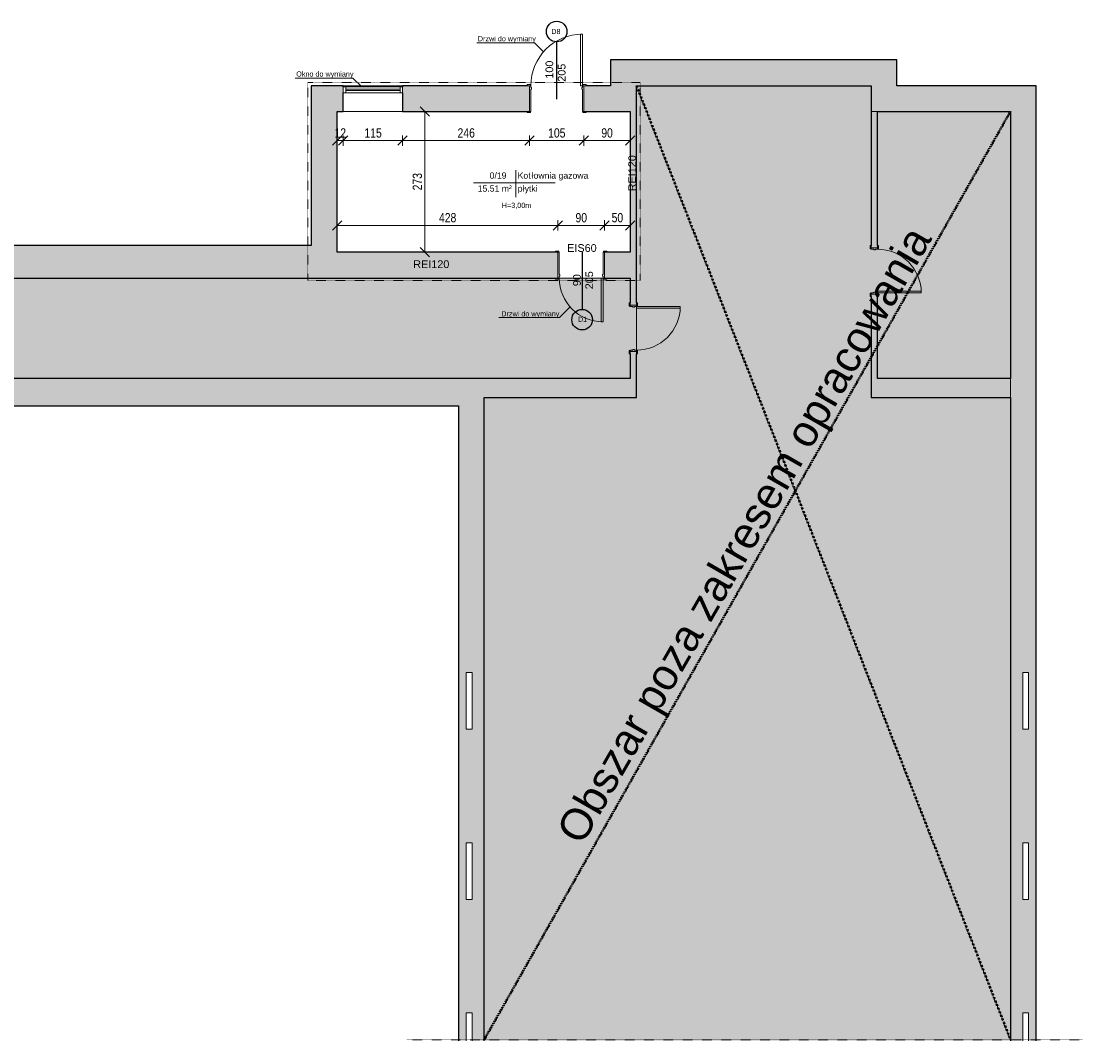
# Model space of a CAD drawing. Header units: centimetres. Extents: x 14786 to 20326, y -10865 to -8494.
# Tile 23 of 23: x 18269 to 20326, y -10865 to -8888. Entities that reach past the tile are written whole.
import ezdxf

# ---------------------------------------------------------------- set-up
doc = ezdxf.new("R2010")
doc.units = ezdxf.units.CM
doc.linetypes.add('Aligning Line 1_8_', pattern=[0.635, 0.3175, -0.3175])
for name, color, linetype, lineweight in [('A-ANNO-DIMS', 211, 'Continuous', 9), ('A-ANNO-DIMS-100', 211, 'Continuous', 9), ('A-AREA-IDEN', 2, 'Continuous', 9), ('A-DETL', 90, 'Continuous', 9), ('A-DETL-GENF', 92, 'Continuous', 9), ('A-DETL-MEDM', 33, 'Continuous', 25), ('A-DETL-THIN', 151, 'Continuous', 9), ('A-DOOR', 31, 'Continuous', 9), ('A-DOOR-FRAM', 31, 'Continuous', 18), ('A-GLAZ', 151, 'Continuous', 9), ('A-WALL', 113, 'Continuous', 9), ('A-WALL-PATT', 111, 'Continuous', 25), ('G-ANNO-TEXT', 231, 'Continuous', 9), ('I-WALL', 2, 'Continuous', 9)]:
    doc.layers.add(name, color=color, linetype=linetype, lineweight=lineweight)
doc.styles.add('Arial', font='arial.ttf', dxfattribs={"height": 12})
doc.styles.add('Arial_1', font='arial.ttf', dxfattribs={"height": 15})
doc.styles.add('Arial_2', font='arial.ttf', dxfattribs={"width": 0.8, "height": 18})
doc.styles.add('Arial_3', font='arial.ttf', dxfattribs={"height": 10})
doc.styles.add('Arial_5', font='arial.ttf', dxfattribs={"height": 60})
doc.dimstyles.new('Przekątna_-_1_8_mm_Arial', dxfattribs={"dimscale": 30.48, "dimtxt": 18.364669, "dimasz": 0.590551, "dimexe": 0.328084, "dimexo": 0.0625, "dimgap": 0.016404, "dimtad": 1, "dimdec": 0, "dimdsep": 46, "dimtxsty": 'Arial_2', "dimblk1": 'OBLIQUE', "dimblk2": 'OBLIQUE', "dimsah": 1, "dimcen": 0.09, "dimazin": 0, "dimtfac": 1, "dimtdec": 4, "dimtix": 1, "dimtmove": 0, "dimatfit": 3, "dimfxl": 0.328084, "dimfxlon": 1, "dimtvp": 1, "dimtolj": 1, "dimtzin": 0, "dimarcsym": 2})

# ---------------------------------------------------------------- blocks, each defined once
blk = doc.blocks.new('Aluminum_1 szybowe - Okno 110_250 p_190-437917-3_Poziom parteru')
at = {"layer": 'A-GLAZ'}
for p, q in [((-81.3, 12.7), (-27.2, 12.7)), ((-81.3, 1.2), (-27.2, 1.2)), ((-27.2, 1.2), (-27.2, 12.7))]:
    blk.add_line(p, q, dxfattribs=at)
blk = doc.blocks.new('Aluminum_1 szybowe - Okno 110_250 p_190-V3-3_Poziom parteru')
at = {"layer": 'A-GLAZ'}
for p, q in [((-137.2, 12.7), (-27.2, 12.7)), ((-137.2, 12.7), (-137.2, 1.2)), ((-137.2, 1.2), (-27.2, 1.2)), ((-27.2, 1.2), (-27.2, 12.7))]:
    blk.add_line(p, q, dxfattribs=at)
blk = doc.blocks.new('Aluminum_1 szybowe - Okno 110_250 p_190-V4-3_Poziom parteru')
at = {"layer": 'A-GLAZ'}
for p, q in [((-137.2, 12.7), (-83.1, 12.7)), ((-137.2, 12.7), (-137.2, 1.2)), ((-137.2, 1.2), (-83.1, 1.2))]:
    blk.add_line(p, q, dxfattribs=at)
blk = doc.blocks.new('Drzwi-wewnętrzne-jednoskrzydłowe-dwupanelowe-drewniane - 900 x 2100mm-438152-3_Poziom parteru')
at = {"layer": 'A-DOOR', "lineweight": 18}
for p, q in [((42.5, 90.7), (39, 90.7)), ((39, 90.7), (39, 5.7)), ((42.5, 5.7), (42.5, 90.7)), ((39, 5.7), (42.5, 5.7))]:
    blk.add_line(p, q, dxfattribs=at)
at = {"layer": 'A-DOOR'}
for p, q in [((-43.1, 7.7), (-49.6, 7.7)), ((-49.6, 7.7), (-49.6, 5.7)), ((-49.6, 5.7), (-43.1, 5.7)), ((-43.1, 5.7), (-43.1, 7.7)), ((49.6, 7.7), (43.1, 7.7)), ((43.1, 7.7), (43.1, 5.7)), ((43.1, 5.7), (49.6, 5.7)), ((49.6, 5.7), (49.6, 7.7)), ((-43.1, -6.3), (-49.6, -6.3)), ((-49.6, -6.3), (-49.6, -8.3)), ((-49.6, -8.3), (-43.1, -8.3)), ((-43.1, -8.3), (-43.1, -6.3)), ((49.6, -6.3), (43.1, -6.3)), ((43.1, -6.3), (43.1, -8.3)), ((43.1, -8.3), (49.6, -8.3)), ((49.6, -8.3), (49.6, -6.3))]:
    blk.add_line(p, q, dxfattribs=at)
blk.add_arc((42.5, 5.7), 85, 90, 180, dxfattribs=at)
at = {"layer": 'A-DOOR-FRAM'}
for p, q in [((-42.5, 5.7), (-45, 5.7)), ((-45, 5.7), (-45, -6.3)), ((-42.5, 2.2), (-42.5, 5.7)), ((-41.2, 2.2), (-42.5, 2.2)), ((-41.2, -1.3), (-41.2, 2.2)), ((42.5, 2.2), (41.2, 2.2)), ((41.2, 2.2), (41.2, -1.3)), ((42.5, 5.7), (42.5, 2.2)), ((45, 5.7), (42.5, 5.7)), ((45, -6.3), (45, 5.7)), ((-45, -6.3), (-42.5, -6.3)), ((-42.5, -6.3), (-42.5, -1.3)), ((-42.5, -1.3), (-41.2, -1.3)), ((41.2, -1.3), (42.5, -1.3)), ((42.5, -1.3), (42.5, -6.3)), ((42.5, -6.3), (45, -6.3))]:
    blk.add_line(p, q, dxfattribs=at)
blk = doc.blocks.new('Drzwi-wewnętrzne-jednoskrzydłowe-dwupanelowe-drewniane - 1000 x 2100mm-689993-3_Poziom parteru')
at = {"layer": 'A-DOOR', "color": 94, "lineweight": 18}
for p, q in [((50, 124.6825), (46.5, 124.6825)), ((46.5, 124.6825), (46.5, 24.6825)), ((50, 24.6825), (50, 124.6825)), ((46.5, 24.6825), (50, 24.6825))]:
    blk.add_line(p, q, dxfattribs=at)
at = {"layer": 'A-DOOR', "color": 84}
for p, q in [((-50.635, 26.6825), (-57.135, 26.6825)), ((-57.135, 26.6825), (-57.135, 24.6825)), ((-57.135, 24.6825), (-50.635, 24.6825)), ((-50.635, 24.6825), (-50.635, 26.6825)), ((57.135, 26.6825), (50.635, 26.6825)), ((50.635, 26.6825), (50.635, 24.6825)), ((50.635, 24.6825), (57.135, 24.6825)), ((57.135, 24.6825), (57.135, 26.6825)), ((-50.635, -25.3175), (-57.135, -25.3175)), ((-57.135, -25.3175), (-57.135, -27.3175)), ((-57.135, -27.3175), (-50.635, -27.3175)), ((-50.635, -27.3175), (-50.635, -25.3175)), ((57.135, -25.3175), (50.635, -25.3175)), ((50.635, -25.3175), (50.635, -27.3175)), ((50.635, -27.3175), (57.135, -27.3175)), ((57.135, -27.3175), (57.135, -25.3175))]:
    blk.add_line(p, q, dxfattribs=at)
blk.add_arc((50, 24.6825), 100, 90, 180, dxfattribs=at)
at = {"layer": 'A-DOOR-FRAM', "color": 94}
for p, q in [((-50, 24.6825), (-52.5, 24.6825)), ((-52.5, 24.6825), (-52.5, -25.3175)), ((-50, 21.1825), (-50, 24.6825)), ((-48.73, 21.1825), (-50, 21.1825)), ((-48.73, 17.69), (-48.73, 21.1825)), ((50, 21.1825), (48.73, 21.1825)), ((48.73, 21.1825), (48.73, 17.69)), ((50, 24.6825), (50, 21.1825)), ((52.5, 24.6825), (50, 24.6825)), ((52.5, -25.3175), (52.5, 24.6825)), ((-50, -25.3175), (-50, 17.69)), ((-50, 17.69), (-48.73, 17.69)), ((48.73, 17.69), (50, 17.69)), ((50, 17.69), (50, -25.3175)), ((-52.5, -25.3175), (-50, -25.3175)), ((50, -25.3175), (52.5, -25.3175))]:
    blk.add_line(p, q, dxfattribs=at)
blk = doc.blocks.new('Drzwi-wewnętrzne-jednoskrzydłowe-dwupanelowe-drewniane - 900 x 2100mm-683114-3_Poziom parteru')
at = {"layer": 'A-DOOR', "color": 84}
for p, q in [((-49.635, 27.3175), (-43.135, 27.3175)), ((-49.635, 25.3175), (-49.635, 27.3175)), ((-43.135, 25.3175), (-49.635, 25.3175)), ((-43.135, 27.3175), (-43.135, 25.3175)), ((43.135, 27.3175), (49.635, 27.3175)), ((43.135, 25.3175), (43.135, 27.3175)), ((49.635, 25.3175), (43.135, 25.3175)), ((49.635, 27.3175), (49.635, 25.3175)), ((-49.635, -24.6825), (-43.135, -24.6825)), ((-49.635, -26.6825), (-49.635, -24.6825)), ((-43.135, -26.6825), (-49.635, -26.6825)), ((-43.135, -24.6825), (-43.135, -26.6825)), ((43.135, -24.6825), (49.635, -24.6825)), ((43.135, -26.6825), (43.135, -24.6825)), ((49.635, -26.6825), (43.135, -26.6825)), ((49.635, -24.6825), (49.635, -26.6825))]:
    blk.add_line(p, q, dxfattribs=at)
at = {"layer": 'A-DOOR', "color": 94, "lineweight": 18}
for p, q in [((39, -24.6825), (42.5, -24.6825)), ((39, -109.6825), (39, -24.6825)), ((42.5, -24.6825), (42.5, -109.6825)), ((42.5, -109.6825), (39, -109.6825))]:
    blk.add_line(p, q, dxfattribs=at)
at = {"layer": 'A-DOOR', "color": 84}
blk.add_arc((42.5, -24.6825), 85, 180, 270, dxfattribs=at)
at = {"layer": 'A-DOOR-FRAM', "color": 94}
for p, q in [((-45, 25.3175), (-42.5, 25.3175)), ((-45, -24.6825), (-45, 25.3175)), ((-42.5, 25.3175), (-42.5, -17.69)), ((42.5, 25.3175), (45, 25.3175)), ((42.5, -17.69), (42.5, 25.3175)), ((45, 25.3175), (45, -24.6825)), ((-42.5, -17.69), (-41.23, -17.69)), ((-41.23, -17.69), (-41.23, -21.1825)), ((41.23, -17.69), (42.5, -17.69)), ((41.23, -21.1825), (41.23, -17.69)), ((-42.5, -24.6825), (-45, -24.6825)), ((-42.5, -21.1825), (-42.5, -24.6825)), ((-41.23, -21.1825), (-42.5, -21.1825)), ((42.5, -21.1825), (41.23, -21.1825)), ((42.5, -24.6825), (42.5, -21.1825)), ((45, -24.6825), (42.5, -24.6825))]:
    blk.add_line(p, q, dxfattribs=at)
blk = doc.blocks.new('Aluminum_1 szybowe - 115x115-690100-3_Poziom parteru')
at = {"layer": 'A-GLAZ', "color": 94, "lineweight": 18}
for p, q in [((-137.2, -13.7), (-132.1, -13.7)), ((-137.2, -25.1), (-137.2, -13.7)), ((-132.1, -13.7), (-132.1, -25.1)), ((-132.1, -18.1), (-27.2, -18.1)), ((-132.1, -20.7), (-132.1, -18.1)), ((-27.2, -13.7), (-22.2, -13.7)), ((-27.2, -25.1), (-27.2, -13.7)), ((-27.2, -18.1), (-27.2, -20.7)), ((-22.2, -13.7), (-22.2, -25.1)), ((-132.1, -25.1), (-137.2, -25.1)), ((-27.2, -20.7), (-132.1, -20.7)), ((-22.2, -25.1), (-27.2, -25.1))]:
    blk.add_line(p, q, dxfattribs=at)
at = {"layer": 'A-GLAZ', "color": 84}
for p, q in [((-27.2, -13.7), (-132.1, -13.7)), ((-132.1, -25.1), (-27.2, -25.1))]:
    blk.add_line(p, q, dxfattribs=at)
blk = doc.blocks.new('Drzwi-wewnętrzne-jednoskrzydłowe-dwupanelowe-drewniane - 900 x 2100mm-658395-3_Poziom parteru')
at = {"layer": 'A-DOOR'}
for p, q in [((-49.6, 8.3), (-43.1, 8.3)), ((-49.6, 6.3), (-49.6, 8.3)), ((-43.1, 6.3), (-49.6, 6.3)), ((-43.1, 8.3), (-43.1, 6.3)), ((43.1, 8.3), (49.6, 8.3)), ((43.1, 6.3), (43.1, 8.3)), ((49.6, 6.3), (43.1, 6.3)), ((49.6, 8.3), (49.6, 6.3)), ((-49.6, -5.7), (-43.1, -5.7)), ((-49.6, -7.7), (-49.6, -5.7)), ((-43.1, -7.7), (-49.6, -7.7)), ((-43.1, -5.7), (-43.1, -7.7)), ((43.1, -5.7), (49.6, -5.7)), ((43.1, -7.7), (43.1, -5.7)), ((49.6, -7.7), (43.1, -7.7)), ((49.6, -5.7), (49.6, -7.7))]:
    blk.add_line(p, q, dxfattribs=at)
at = {"layer": 'A-DOOR', "lineweight": 18}
for p, q in [((39, -5.7), (42.5, -5.7)), ((39, -90.7), (39, -5.7)), ((42.5, -5.7), (42.5, -90.7)), ((42.5, -90.7), (39, -90.7))]:
    blk.add_line(p, q, dxfattribs=at)
at = {"layer": 'A-DOOR'}
blk.add_arc((42.5, -5.7), 85, 180, 270, dxfattribs=at)
at = {"layer": 'A-DOOR-FRAM'}
for p, q in [((-45, 6.3), (-42.5, 6.3)), ((-45, -5.7), (-45, 6.3)), ((-42.5, 6.3), (-42.5, 1.3)), ((-42.5, 1.3), (-41.2, 1.3)), ((-41.2, 1.3), (-41.2, -2.2)), ((41.2, 1.3), (42.5, 1.3)), ((41.2, -2.2), (41.2, 1.3)), ((42.5, 6.3), (45, 6.3)), ((42.5, 1.3), (42.5, 6.3)), ((45, 6.3), (45, -5.7)), ((-42.5, -5.7), (-45, -5.7)), ((-42.5, -2.2), (-42.5, -5.7)), ((-41.2, -2.2), (-42.5, -2.2)), ((42.5, -2.2), (41.2, -2.2)), ((42.5, -5.7), (42.5, -2.2)), ((45, -5.7), (42.5, -5.7))]:
    blk.add_line(p, q, dxfattribs=at)
blk = doc.blocks.new('DIMBLOCK155-3_Poziom parteru')
at = {"layer": 'A-ANNO-DIMS-100'}
for p, q in [((19050.9, -9062.7), (19040.9, -9062.7)), ((19050.9, -9062.7), (19041.9, -9053.7)), ((19050.9, -9335.7), (19050.9, -9062.7)), ((19050.9, -9062.7), (19059.9, -9071.7)), ((19050.9, -9062.7), (19060.9, -9062.7)), ((19050.9, -9335.7), (19040.9, -9335.7)), ((19050.9, -9335.7), (19041.9, -9326.7)), ((19050.9, -9335.7), (19059.9, -9344.7)), ((19050.9, -9335.7), (19060.9, -9335.7))]:
    blk.add_line(p, q, dxfattribs=at)
at = {"layer": 'A-ANNO-DIMS-100', "color": 0, "insert": (19027.1, -9215.7), "char_height": 18, "width": 39.668, "attachment_point": 1, "rotation": 90, "line_spacing_factor": 0.941778, "style": 'Arial_2'}
blk.add_mtext('273', dxfattribs=at)
blk = doc.blocks.new('_Oblique')
at = {"color": 0, "linetype": 'ByBlock', "lineweight": -2}
blk.add_line((-0.5, -0.5), (0.5, 0.5), dxfattribs=at)
blk = doc.blocks.new('DIMBLOCK156-3_Poziom parteru')
at = {"layer": 'A-ANNO-DIMS-100'}
for p, q in [((18880.6, -9283.6), (18880.6, -9273.6)), ((18880.6, -9283.6), (18889.6, -9274.6)), ((19308.6, -9283.6), (19308.6, -9273.6)), ((19308.6, -9283.6), (19317.6, -9274.6)), ((18880.6, -9283.6), (18871.6, -9292.6)), ((18880.6, -9283.6), (19308.6, -9283.6)), ((18880.6, -9283.6), (18880.6, -9293.6)), ((19308.6, -9283.6), (19299.6, -9292.6)), ((19308.6, -9283.6), (19308.6, -9293.6))]:
    blk.add_line(p, q, dxfattribs=at)
at = {"layer": 'A-ANNO-DIMS-100', "color": 0, "insert": (19078.1, -9259.7), "char_height": 18, "width": 39.668, "attachment_point": 1, "line_spacing_factor": 0.941778, "style": 'Arial_2'}
blk.add_mtext('428', dxfattribs=at)
blk = doc.blocks.new('DIMBLOCK157-3_Poziom parteru')
at = {"layer": 'A-ANNO-DIMS-100'}
for p, q in [((19308.6, -9283.6), (19308.6, -9273.6)), ((19308.6, -9283.6), (19317.6, -9274.6)), ((19398.6, -9283.6), (19398.6, -9273.6)), ((19398.6, -9283.6), (19407.6, -9274.6)), ((19308.6, -9283.6), (19299.6, -9292.6)), ((19308.6, -9283.6), (19398.6, -9283.6)), ((19308.6, -9283.6), (19308.6, -9293.6)), ((19398.6, -9283.6), (19389.6, -9292.6)), ((19398.6, -9283.6), (19398.6, -9293.6))]:
    blk.add_line(p, q, dxfattribs=at)
at = {"layer": 'A-ANNO-DIMS-100', "color": 0, "insert": (19342.6, -9259.7), "char_height": 18, "width": 26.445, "attachment_point": 1, "line_spacing_factor": 0.941778, "style": 'Arial_2'}
blk.add_mtext('90', dxfattribs=at)
blk = doc.blocks.new('DIMBLOCK158-3_Poziom parteru')
at = {"layer": 'A-ANNO-DIMS-100'}
for p, q in [((19398.6, -9283.6), (19398.6, -9273.6)), ((19398.6, -9283.6), (19407.6, -9274.6)), ((19448.6, -9283.6), (19448.6, -9273.6)), ((19448.6, -9283.6), (19457.6, -9274.6)), ((19398.6, -9283.6), (19389.6, -9292.6)), ((19398.6, -9283.6), (19448.6, -9283.6)), ((19398.6, -9283.6), (19398.6, -9293.6)), ((19448.6, -9283.6), (19439.6, -9292.6)), ((19448.6, -9283.6), (19448.6, -9293.6))]:
    blk.add_line(p, q, dxfattribs=at)
at = {"layer": 'A-ANNO-DIMS-100', "color": 0, "insert": (19412.6, -9259.7), "char_height": 18, "width": 26.445, "attachment_point": 1, "line_spacing_factor": 0.941778, "style": 'Arial_2'}
blk.add_mtext('50', dxfattribs=at)
blk = doc.blocks.new('Etyk_pom_1_mala - Etyk_pom_1_mala-219433-3_Poziom parteru')
at = {"layer": 'A-AREA-IDEN'}
for p, q in [((-0.096, 0.144), (-0.096, -0.378)), ((-0.915, -0.101), (0.666, -0.101))]:
    blk.add_line(p, q, dxfattribs=at)
blk = doc.blocks.new('DIMBLOCK162-3_Poziom parteru')
at = {"layer": 'A-ANNO-DIMS-100'}
for p, q in [((18880.6, -9119.2), (18880.6, -9109.2)), ((18880.6, -9119.2), (18889.6, -9110.2)), ((18892.6, -9119.2), (18892.6, -9109.2)), ((18892.6, -9119.2), (18901.6, -9110.2)), ((18880.6, -9119.2), (18871.6, -9128.2)), ((18880.6, -9119.2), (18892.6, -9119.2)), ((18880.6, -9119.2), (18880.6, -9129.2)), ((18892.6, -9119.2), (18883.6, -9128.2)), ((18892.6, -9119.2), (18892.6, -9129.2))]:
    blk.add_line(p, q, dxfattribs=at)
at = {"layer": 'A-ANNO-DIMS-100', "color": 0, "insert": (18875.6, -9095.3), "char_height": 18, "width": 26.445, "attachment_point": 1, "line_spacing_factor": 0.941778, "style": 'Arial_2'}
blk.add_mtext('12', dxfattribs=at)
blk = doc.blocks.new('DIMBLOCK163-3_Poziom parteru')
at = {"layer": 'A-ANNO-DIMS-100'}
for p, q in [((18892.6, -9119.2), (18892.6, -9109.2)), ((18892.6, -9119.2), (18901.6, -9110.2)), ((19007.6, -9119.2), (19007.6, -9109.2)), ((19007.6, -9119.2), (19016.6, -9110.2)), ((18892.6, -9119.2), (18883.6, -9128.2)), ((18892.6, -9119.2), (19007.6, -9119.2)), ((18892.6, -9119.2), (18892.6, -9129.2)), ((19007.6, -9119.2), (18998.6, -9128.2)), ((19007.6, -9119.2), (19007.6, -9129.2))]:
    blk.add_line(p, q, dxfattribs=at)
at = {"layer": 'A-ANNO-DIMS-100', "color": 0, "insert": (18933.6, -9095.3), "char_height": 18, "width": 39.668, "attachment_point": 1, "line_spacing_factor": 0.941778, "style": 'Arial_2'}
blk.add_mtext('115', dxfattribs=at)
blk = doc.blocks.new('DIMBLOCK164-3_Poziom parteru')
at = {"layer": 'A-ANNO-DIMS-100'}
for p, q in [((19007.6, -9119.2), (19007.6, -9109.2)), ((19007.6, -9119.2), (19016.6, -9110.2)), ((19253.6, -9119.2), (19253.6, -9109.2)), ((19253.6, -9119.2), (19262.6, -9110.2)), ((19007.6, -9119.2), (18998.6, -9128.2)), ((19007.6, -9119.2), (19253.6, -9119.2)), ((19007.6, -9119.2), (19007.6, -9129.2)), ((19253.6, -9119.2), (19244.6, -9128.2)), ((19253.6, -9119.2), (19253.6, -9129.2))]:
    blk.add_line(p, q, dxfattribs=at)
at = {"layer": 'A-ANNO-DIMS-100', "color": 0, "insert": (19114.1, -9095.3), "char_height": 18, "width": 39.668, "attachment_point": 1, "line_spacing_factor": 0.941778, "style": 'Arial_2'}
blk.add_mtext('246', dxfattribs=at)
blk = doc.blocks.new('DIMBLOCK165-3_Poziom parteru')
at = {"layer": 'A-ANNO-DIMS-100'}
for p, q in [((19253.6, -9119.2), (19253.6, -9109.2)), ((19253.6, -9119.2), (19262.6, -9110.2)), ((19358.6, -9119.2), (19358.6, -9109.2)), ((19358.6, -9119.2), (19367.6, -9110.2)), ((19253.6, -9119.2), (19244.6, -9128.2)), ((19253.6, -9119.2), (19358.6, -9119.2)), ((19253.6, -9119.2), (19253.6, -9129.2)), ((19358.6, -9119.2), (19349.6, -9128.2)), ((19358.6, -9119.2), (19358.6, -9129.2))]:
    blk.add_line(p, q, dxfattribs=at)
at = {"layer": 'A-ANNO-DIMS-100', "color": 0, "insert": (19289.6, -9095.3), "char_height": 18, "width": 39.668, "attachment_point": 1, "line_spacing_factor": 0.941778, "style": 'Arial_2'}
blk.add_mtext('105', dxfattribs=at)
blk = doc.blocks.new('DIMBLOCK166-3_Poziom parteru')
at = {"layer": 'A-ANNO-DIMS-100'}
for p, q in [((19358.6, -9119.2), (19358.6, -9109.2)), ((19358.6, -9119.2), (19367.6, -9110.2)), ((19448.6, -9119.2), (19448.6, -9109.2)), ((19448.6, -9119.2), (19457.6, -9110.2)), ((19358.6, -9119.2), (19349.6, -9128.2)), ((19358.6, -9119.2), (19448.6, -9119.2)), ((19358.6, -9119.2), (19358.6, -9129.2)), ((19448.6, -9119.2), (19439.6, -9128.2)), ((19448.6, -9119.2), (19448.6, -9129.2))]:
    blk.add_line(p, q, dxfattribs=at)
at = {"layer": 'A-ANNO-DIMS-100', "color": 0, "insert": (19392.6, -9095.3), "char_height": 18, "width": 26.445, "attachment_point": 1, "line_spacing_factor": 0.941778, "style": 'Arial_2'}
blk.add_mtext('90', dxfattribs=at)

msp = doc.modelspace()

# ---------------------------------------------------------------- hatches: boundary and pattern name
at = {"layer": 'A-DETL-GENF'}
for points in [[(19166.43, -10864.82), (20185.62, -10864.82), (20185.62, -9617.71), (19915.62, -9617.71), (19915.62, -9417.21), (19927.62, -9417.21), (19927.62, -9580.71), (20185.62, -9580.71), (20185.62, -9062.71), (19927.62, -9062.71), (19927.62, -9327.21), (19915.62, -9327.21), (19915.62, -9012.71), (19460.62, -9012.71), (19460.62, -9617.71), (19165.62, -9617.71), (19165.62, -10864.82)], [(19448.62, -9580.71), (19448.62, -9528.21), (19460.62, -9528.21), (19460.62, -9438.21), (19448.62, -9438.21), (19448.62, -9385.71), (17920.62, -9385.71), (17920.62, -9387.71), (17845.62, -9387.71), (17845.62, -9577.71), (17920.62, -9577.71), (17920.62, -9580.71), (19281.25, -9580.71)]]:
    msp.add_hatch(color=9, dxfattribs=at).paths.add_polyline_path(points)
h = msp.add_hatch(color=9, dxfattribs=at)
h.paths.add_polyline_path([(19915.62, -9617.71), (20185.62, -9617.71), (20185.62, -9580.71), (19927.62, -9580.71), (19927.62, -9417.21), (19915.62, -9417.21), (19915.62, -9580.71)])
h.paths.add_polyline_path([(19920.63, -9327.21), (19927.62, -9327.21), (19927.62, -9062.71), (19915.62, -9062.71), (19915.62, -9327.21)])
at = {"layer": 'A-WALL-PATT', "lineweight": 9}
for points in [[(19460.62, -9062.71), (19460.62, -8962.71), (19410.62, -8962.71), (19410.62, -9062.71), (19448.62, -9062.71)], [(19715.63, -9012.71), (19915.62, -9012.71), (19915.62, -8962.71), (19460.62, -8962.71), (19460.62, -9012.71)], [(19927.62, -9062.71), (19965.62, -9062.71), (19965.62, -8962.71), (19915.62, -8962.71), (19915.62, -9062.71)], [(18830.62, -9322.71), (18880.62, -9322.71), (18880.62, -9012.71), (18830.62, -9012.71)], [(19965.62, -9062.71), (20235.62, -9062.71), (20235.62, -9012.71), (19965.62, -9012.71)], [(19448.62, -9335.71), (19460.62, -9335.71), (19460.62, -9062.71), (19448.62, -9062.71), (19448.62, -9226.94)], [(18307.3, -9385.71), (18880.62, -9385.71), (18880.62, -9322.71), (17920.62, -9322.71), (17920.62, -9385.71), (18131.25, -9385.71)], [(19011.46, -9633.71), (19115.62, -9633.71), (19115.62, -9580.71), (17920.62, -9580.71), (17920.62, -9633.71), (18307.3, -9633.71)], [(19165.62, -9617.71), (19448.62, -9617.71), (19448.62, -9580.71), (19165.62, -9580.71)]]:
    msp.add_hatch(color=256, dxfattribs=at).paths.add_polyline_path(points)
h = msp.add_hatch(color=256, dxfattribs=at)
h.paths.add_polyline_path([(18880.62, -9062.71), (18892.62, -9062.71), (18892.62, -9012.71), (18880.62, -9012.71)])
h.paths.add_polyline_path([(19363.55, -9062.71), (19410.62, -9062.71), (19410.62, -9012.71), (19358.62, -9012.71), (19358.62, -9062.71), (19363.26, -9062.71)])
h.paths.add_polyline_path([(19253.62, -9062.71), (19253.62, -9012.71), (19007.62, -9012.71), (19007.62, -9062.71), (19248.99, -9062.71)])
h = msp.add_hatch(color=256, dxfattribs=at)
h.paths.add_polyline_path([(20220.62, -10864.82), (20235.62, -10864.82), (20235.62, -9062.71), (20185.62, -9062.71), (20185.62, -10864.82), (20209.19, -10864.82), (20209.19, -10810.71), (20220.62, -10810.71), (20220.62, -10815.79)])
h.paths.add_polyline_path([(20209.19, -10590.71), (20209.19, -10480.71), (20220.62, -10480.71), (20220.62, -10590.71)])
h.paths.add_polyline_path([(20220.62, -10260.71), (20209.19, -10260.71), (20209.19, -10150.71), (20220.62, -10150.71), (20220.62, -10255.63)])
h = msp.add_hatch(color=256, dxfattribs=at)
h.paths.add_polyline_path([(19460.62, -9385.71), (19460.62, -9335.71), (19398.62, -9335.71), (19398.62, -9385.71), (19448.62, -9385.71)])
h.paths.add_polyline_path([(19011.46, -9385.71), (19308.62, -9385.71), (19308.62, -9335.71), (18880.62, -9335.71), (18880.62, -9385.71)])
h = msp.add_hatch(color=256, dxfattribs=at)
h.paths.add_polyline_path([(19460.62, -9617.71), (19460.62, -9528.21), (19448.62, -9528.21), (19448.62, -9617.71)])
h.paths.add_polyline_path([(19448.62, -9438.21), (19460.62, -9438.21), (19460.62, -9385.71), (19448.62, -9385.71), (19448.62, -9433.58)])
h = msp.add_hatch(color=256, dxfattribs=at)
h.paths.add_polyline_path([(19145.31, -10864.82), (19165.62, -10864.82), (19165.62, -9580.71), (19115.62, -9580.71), (19115.62, -10864.82), (19130.62, -10864.82), (19130.62, -10810.71), (19142.05, -10810.71), (19142.05, -10864.82)])
h.paths.add_polyline_path([(19142.05, -10590.71), (19130.62, -10590.71), (19130.62, -10480.71), (19142.05, -10480.71), (19142.05, -10585.63)])
h.paths.add_polyline_path([(19130.74, -10260.71), (19130.62, -10260.71), (19130.62, -10150.71), (19142.05, -10150.71), (19142.05, -10260.71)])

# ---------------------------------------------------------------- linework, layer by layer
at = {"layer": 'A-DETL'}
for p, q in [((19151.25, -8929.72), (19263.25, -8929.72)), ((19263.25, -8929.72), (19280.39, -8946.86)), ((18799.39, -8998.12), (18911.39, -8998.12)), ((18911.39, -8998.12), (18928.53, -9015.25)), ((19311.75, -9462.22), (19331.92, -9442.06)), ((19193.75, -9462.22), (19311.75, -9462.22))]:
    msp.add_line(p, q, dxfattribs=at)
at = {"layer": 'A-DETL', "linetype": 'Aligning Line 1_8_', "lineweight": 18}
for p, q in [((18824.07, -9006.42), (19468.07, -9006.42)), ((18824.07, -9006.42), (18824.07, -9390.49)), ((19468.07, -9006.42), (19468.07, -9390.49)), ((19468.07, -9390.49), (18824.07, -9390.49))]:
    msp.add_line(p, q, dxfattribs=at)
at = {"layer": 'A-DETL', "linetype": 'Aligning Line 1_8_', "lineweight": 50}
for p, q in [((19460.62, -9012.71), (20185.62, -10863.17)), ((19165.62, -10863.17), (20185.62, -9062.71))]:
    msp.add_line(p, q, dxfattribs=at)
at = {"layer": 'A-DETL', "linetype": 'Aligning Line 1_8_'}
msp.add_line((19015.62, -10863.17), (20325.62, -10863.17), dxfattribs=at)
at = {"layer": 'A-DETL-MEDM'}
for p, q in [((19306.12, -9038.71), (19306.12, -8927.71)), ((19355.44, -9335.48), (19355.44, -9446.48))]:
    msp.add_line(p, q, dxfattribs=at)
for centre in [(19306.12, -8907.71), (19355.44, -9466.48)]:
    msp.add_circle(centre, 20, dxfattribs=at)
at = {"layer": 'A-DETL-THIN'}
for p, q in [((19915.62, -9012.71), (19460.62, -9012.71)), ((19460.62, -9012.71), (19460.62, -9617.71)), ((19915.62, -9062.71), (19915.62, -9012.71)), ((20185.62, -9062.71), (19915.62, -9062.71)), ((20185.62, -10864.82), (20185.62, -9062.71)), ((19448.62, -9385.71), (17845.62, -9385.71)), ((19448.62, -9438.21), (19448.62, -9385.71)), ((19460.62, -9438.21), (19448.62, -9438.21)), ((19460.62, -9528.21), (19460.62, -9438.21)), ((19448.62, -9580.71), (19448.62, -9528.21)), ((19448.62, -9528.21), (19460.62, -9528.21)), ((17845.62, -9580.71), (19448.62, -9580.71)), ((19460.62, -9617.71), (19165.62, -9617.71)), ((19165.62, -9617.71), (19165.62, -10864.82))]:
    msp.add_line(p, q, dxfattribs=at)
at = {"layer": 'A-WALL', "lineweight": 25}
for p, q in [((19410.62, -8962.71), (19410.62, -9012.71)), ((19965.62, -8962.71), (19410.62, -8962.71)), ((19965.62, -9012.71), (19965.62, -8962.71)), ((18892.62, -9012.71), (18830.62, -9012.71)), ((18830.62, -9012.71), (18830.62, -9322.71)), ((18892.62, -9015.25), (18892.62, -9012.71)), ((18892.62, -9062.71), (18892.62, -9026.68)), ((19248.99, -9012.71), (19007.62, -9012.71)), ((19007.62, -9012.71), (19007.62, -9015.25)), ((19007.62, -9026.68), (19007.62, -9062.71)), ((19410.62, -9012.71), (19363.26, -9012.71)), ((19460.62, -9012.71), (19915.62, -9012.71)), ((19460.62, -9433.58), (19460.62, -9012.71)), ((19915.62, -9012.71), (19915.62, -9322.58)), ((20235.62, -9012.71), (19965.62, -9012.71)), ((20235.62, -10864.82), (20235.62, -9012.71)), ((18880.62, -9335.71), (18880.62, -9062.71)), ((18880.62, -9062.71), (18892.62, -9062.71)), ((19007.62, -9062.71), (19248.99, -9062.71)), ((19363.26, -9062.71), (19448.62, -9062.71)), ((19448.62, -9062.71), (19448.62, -9335.71)), ((19927.62, -9062.71), (20185.62, -9062.71)), ((19927.62, -9322.58), (19927.62, -9062.71)), ((20185.62, -9062.71), (20185.62, -9580.71)), ((18830.62, -9322.71), (17920.62, -9322.71)), ((19303.99, -9335.71), (18880.62, -9335.71)), ((19448.62, -9335.71), (19403.26, -9335.71)), ((17920.62, -9385.71), (19303.99, -9385.71)), ((19403.26, -9385.71), (19448.62, -9385.71)), ((19448.62, -9385.71), (19448.62, -9433.58)), ((19915.62, -9421.85), (19915.62, -9617.71)), ((19927.62, -9580.71), (19927.62, -9421.85)), ((19448.62, -9532.85), (19448.62, -9580.71)), ((19460.62, -9617.71), (19460.62, -9532.85)), ((19448.62, -9580.71), (19115.62, -9580.71)), ((20185.62, -9580.71), (19927.62, -9580.71)), ((19165.62, -10864.82), (19165.62, -9617.71)), ((19165.62, -9617.71), (19460.62, -9617.71)), ((19915.62, -9617.71), (20185.62, -9617.71)), ((20185.62, -9617.71), (20185.62, -10864.82)), ((19115.62, -9633.71), (19115.62, -10864.82))]:
    msp.add_line(p, q, dxfattribs=at)
at = {"layer": 'A-WALL'}
for p, q in [((18892.62, -9012.71), (19007.62, -9012.71)), ((19007.62, -9062.71), (18892.62, -9062.71))]:
    msp.add_line(p, q, dxfattribs=at)
at = {"layer": 'I-WALL', "lineweight": 25}
for p, q in [((19115.62, -9580.71), (17920.62, -9580.71)), ((17920.62, -9633.71), (19115.62, -9633.71))]:
    msp.add_line(p, q, dxfattribs=at)

# ---------------------------------------------------------------- block references
at = {"layer": 'A-AREA-IDEN', "xscale": 99.99999999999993, "yscale": 99.99999999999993, "zscale": 99.99999999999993}
msp.add_blockref('Etyk_pom_1_mala - Etyk_pom_1_mala-219433-3_Poziom parteru', (19236.39, -9191.17), dxfattribs=at)
at = {"layer": 'A-DOOR', "color": 84}
for name, p in [('Drzwi-wewnętrzne-jednoskrzydłowe-dwupanelowe-drewniane - 1000 x 2100mm-689993-3_Poziom parteru', (19306.12, -9037.4)), ('Drzwi-wewnętrzne-jednoskrzydłowe-dwupanelowe-drewniane - 900 x 2100mm-683114-3_Poziom parteru', (19353.62, -9361.03))]:
    msp.add_blockref(name, p, dxfattribs=at)
at = {"layer": 'A-DOOR'}
for name, p, rotation in [('Drzwi-wewnętrzne-jednoskrzydłowe-dwupanelowe-drewniane - 900 x 2100mm-438152-3_Poziom parteru', (19921.94, -9372.21), 270), ('Drzwi-wewnętrzne-jednoskrzydłowe-dwupanelowe-drewniane - 900 x 2100mm-658395-3_Poziom parteru', (19454.94, -9483.21), 90)]:
    msp.add_blockref(name, p, dxfattribs=dict(at, rotation=rotation))
at = {"layer": 'A-GLAZ', "color": 84, "rotation": 180}
msp.add_blockref('Aluminum_1 szybowe - 115x115-690100-3_Poziom parteru', (18870.46, -9040.37), dxfattribs=at)
at = {"layer": 'A-GLAZ'}
for name, p, rotation in [('Aluminum_1 szybowe - Okno 110_250 p_190-V3-3_Poziom parteru', (19143.28, -10123.55), 89.99999999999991), ('Aluminum_1 szybowe - Okno 110_250 p_190-V3-3_Poziom parteru', (20207.97, -10287.87), 269.9999999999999), ('Aluminum_1 szybowe - Okno 110_250 p_190-V3-3_Poziom parteru', (19143.28, -10453.55), 89.99999999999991), ('Aluminum_1 szybowe - Okno 110_250 p_190-V3-3_Poziom parteru', (20207.97, -10617.87), 269.9999999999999), ('Aluminum_1 szybowe - Okno 110_250 p_190-437917-3_Poziom parteru', (19143.28, -10783.55), 89.99999999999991), ('Aluminum_1 szybowe - Okno 110_250 p_190-V4-3_Poziom parteru', (20207.97, -10947.87), 269.9999999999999)]:
    msp.add_blockref(name, p, dxfattribs=dict(at, rotation=rotation))

# ---------------------------------------------------------------- texts
at = {"layer": 'A-AREA-IDEN', "char_height": 12, "attachment_point": 1, "style": 'Arial'}
for s, insert, width in [('0/19', (19176.2, -9181), 42.4894), ('Kot', (19230.48, -9181), 32.8692), ('łownia gazowa', (19257.6, -9181), 141.097), ('15.51 m²', (19153.06, -9206.17), 85.7806), ('\\fArial|b0|i0|c238|p34|;p', (19230.48, -9206.17), 12.0253), ('łytki', (19240.4, -9206.17), 38.481)]:
    msp.add_mtext(s, dxfattribs=dict(at, insert=insert, width=width))
at = {"layer": 'G-ANNO-TEXT', "color": 7, "char_height": 10, "attachment_point": 1, "style": 'Arial_3'}
for s, insert, width in [('D8', (19295.67, -8902.59), 21.6456), ('H=3,00m', (19199.8, -9239.74), 67.3418), ('D1', (19347.39, -9460.84), 21.6456)]:
    msp.add_mtext(s, dxfattribs=dict(at, insert=insert, width=width))
at = {"layer": 'G-ANNO-TEXT', "color": 94, "char_height": 10, "attachment_point": 1, "style": 'Arial_3'}
for s, insert, width in [('Drzwi do wymiany', (19153.32, -8916.62), 133.8818), ('Okno do wymiany', (18801.46, -8985.02), 132.2784), ('Drzwi do wymiany', (19198.82, -9450.12), 133.8818)]:
    msp.add_mtext(s, dxfattribs=dict(at, insert=insert, width=width))
at = {"layer": 'G-ANNO-TEXT', "color": 7, "char_height": 15, "attachment_point": 1, "rotation": 90, "style": 'Arial_1'}
for s, insert, width in [('100', (19284.47, -8999.09), 43.2911), ('205', (19308.28, -9005.04), 43.2911), ('\\fArial|b0|i0|c238|p34|; ', (19284.47, -9005.04), 7.2152), ('90', (19337.86, -9401.55), 28.8607), ('205', (19361.67, -9407.5), 43.2911), ('\\fArial|b0|i0|c238|p34|; ', (19337.86, -9407.5), 7.2152)]:
    msp.add_mtext(s, dxfattribs=dict(at, insert=insert, width=width))
at = {"layer": 'G-ANNO-TEXT', "color": 1, "attachment_point": 1}
for s, insert, char_height, width, rotation, style in [('REI120', (19444.89, -9217.35), 15, 85.7806, 90, 'Arial_1'), ('Obszar poza zakresem opracowania', (19303.15, -10457.67), 60, 1664.3032, 60.04302, 'Arial_5')]:
    msp.add_mtext(s, dxfattribs=dict(at, insert=insert, char_height=char_height, width=width, rotation=rotation, style=style))
at = {"layer": 'G-ANNO-TEXT', "color": 1, "char_height": 15, "attachment_point": 1, "style": 'Arial_1'}
for s, insert, width in [('EIS60', (19326.56, -9320.02), 69.7468), ('REI120', (19028.21, -9351.38), 85.7806)]:
    msp.add_mtext(s, dxfattribs=dict(at, insert=insert, width=width))

# ---------------------------------------------------------------- dimensions: what is measured, and where the dimension line sits
at = {"layer": 'A-ANNO-DIMS'}
dim = msp.add_linear_dim(base=(19050.92, -9062.71), p1=(19040.92, -9335.71), p2=(19040.92, -9062.71), angle=90, dimstyle='Przekątna_-_1_8_mm_Arial', override={"dimpost": '<>', "dimfxl": 273}, dxfattribs=at)
dim.commit()
dim.dimension.update_dxf_attribs({"geometry": 'DIMBLOCK155-3_Poziom parteru', "text_midpoint": (19041.22, -9199.21)})
for base, p1, p2, override, picture, middle in [((18892.62, -9119.16), (18880.62, -9109.16), (18892.62, -9109.16), {"dimpost": '<>', "dimfxl": 12}, 'DIMBLOCK162-3_Poziom parteru', (18886.62, -9109.62)), ((19007.62, -9119.16), (18892.62, -9109.16), (19007.62, -9109.16), {"dimpost": '<>', "dimfxl": 115}, 'DIMBLOCK163-3_Poziom parteru', (18950.12, -9109.47)), ((19253.62, -9119.16), (19007.62, -9109.16), (19253.62, -9109.16), {"dimpost": '<>', "dimfxl": 246}, 'DIMBLOCK164-3_Poziom parteru', (19130.62, -9109.47)), ((19358.62, -9119.16), (19253.62, -9109.16), (19358.62, -9109.16), {"dimpost": '<>', "dimfxl": 105}, 'DIMBLOCK165-3_Poziom parteru', (19306.12, -9109.47)), ((19448.62, -9119.16), (19358.62, -9109.16), (19448.62, -9109.16), {"dimpost": '<>', "dimfxl": 90}, 'DIMBLOCK166-3_Poziom parteru', (19403.62, -9109.47)), ((19308.62, -9283.59), (18880.62, -9273.59), (19308.62, -9293.59), {"dimpost": '<>', "dimfxl": 428.467035}, 'DIMBLOCK156-3_Poziom parteru', (19094.62, -9273.9)), ((19398.62, -9283.59), (19308.62, -9293.59), (19398.62, -9293.59), {"dimpost": '<>', "dimfxl": 90}, 'DIMBLOCK157-3_Poziom parteru', (19353.62, -9273.9)), ((19448.62, -9283.59), (19398.62, -9293.59), (19448.62, -9273.59), {"dimpost": '<>', "dimfxl": 53.851648}, 'DIMBLOCK158-3_Poziom parteru', (19423.62, -9273.9))]:
    dim = msp.add_linear_dim(base=base, p1=p1, p2=p2, dimstyle='Przekątna_-_1_8_mm_Arial', override=override, dxfattribs=at)
    dim.commit()
    dim.dimension.update_dxf_attribs({"geometry": picture, "text_midpoint": middle})

doc.saveas('drawing.dxf')
